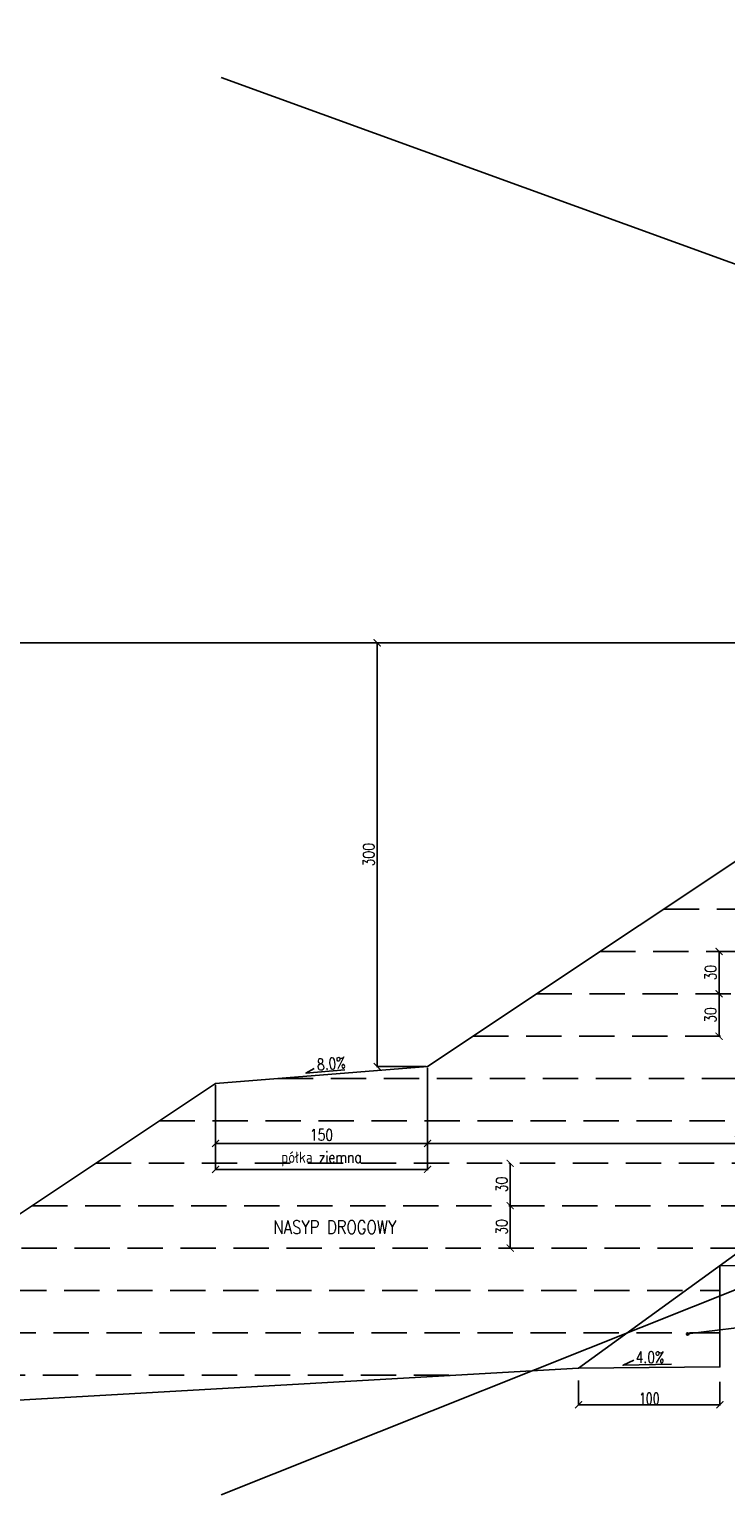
# Model space of a CAD drawing. Header units: metres. Extents: x 6562771 to 6588056, y 5578696 to 5586100.
# Tile 18 of 32: x 6570412 to 6570905, y 5584970 to 5586008. Entities that reach past the tile are written whole.
import ezdxf
from ezdxf.enums import TextEntityAlignment as Align

# ---------------------------------------------------------------- set-up
doc = ezdxf.new("R2010")
doc.units = ezdxf.units.M
doc.linetypes.add('HIDDEN', pattern=[0.375, 0.25, -0.125])
for name, color, linetype in [('0_50', 3, 'Continuous'), ('pkonstr-0_25', 1, 'Continuous'), ('pkonstr-0_50', 3, 'Continuous'), ('pkonstr-0_70', 4, 'Continuous'), ('pkonstr-istn', 14, 'Continuous'), ('pkonstr-opisy', 2, 'Continuous'), ('pkonstr-wymiary', 1, 'Continuous')]:
    doc.layers.add(name, color=color, linetype=linetype)
doc.styles.add('DIMTEXT', font='simplex.shx', dxfattribs={"width": 0.7})
doc.styles.add('Opisy', font='simplex.shx', dxfattribs={"width": 0.8})
doc.styles.add('wymiary', font='simplex.shx', dxfattribs={"width": 0.8})
doc.dimstyles.new('1000', dxfattribs={"dimtxt": 2, "dimasz": 1.5, "dimexe": 0.4, "dimexo": 1, "dimgap": 0.4, "dimtad": 1, "dimrnd": 0.01, "dimzin": 0, "dimdsep": 46, "dimtxsty": 'DIMTEXT', "dimblk": 'ARCHTICK', "dimcen": 0, "dimclrd": 256, "dimclre": 256, "dimclrt": 2, "dimadec": 5, "dimazin": 0, "dimtfac": 1, "dimtofl": 0, "dimtmove": 0, "dimatfit": 3, "dimfxl": 1, "dimtolj": 1, "dimtzin": 0, "dimlwd": -1, "dimlwe": -1, "dimarcsym": 0})
doc.dimstyles.new('ddd$0', dxfattribs={"dimtxt": 8, "dimasz": 5, "dimexe": 0.5, "dimexo": 1, "dimgap": 2, "dimtad": 1, "dimdec": 0, "dimzin": 0, "dimdsep": 46, "dimtxsty": 'wymiary', "dimblk": 'ARCHTICK', "dimcen": 0, "dimclrd": 256, "dimclre": 256, "dimclrt": 256, "dimadec": 0, "dimazin": 0, "dimtfac": 1, "dimtdec": 0, "dimtmove": 1, "dimatfit": 3, "dimldrblk": 'DOT', "dimfxl": 1, "dimtolj": 1, "dimtzin": 0, "dimlwd": -1, "dimlwe": -1, "dimarcsym": 0})

# ---------------------------------------------------------------- blocks, each defined once
blk = doc.blocks.new('_ArchTick')
at = {"color": 0, "linetype": 'ByBlock', "const_width": 0.15}
blk.add_lwpolyline([(-0.5, -0.5), (0.5, 0.5)], dxfattribs=at)
blk = doc.blocks.new('*D203')
at = {"layer": 'Defpoints', "color": 0, "transparency": 16777216}
for p in [(6570694.1, 5585273.3), (6570544.1, 5585261.3), (6570544.1, 5585218.9)]:
    blk.add_point(p, dxfattribs=at)
at = {"layer": 'pkonstr-wymiary', "transparency": 16777216}
for p, q in [((6570694.1, 5585272.3), (6570694.1, 5585218.4)), ((6570544.1, 5585260.3), (6570544.1, 5585218.4)), ((6570694.1, 5585218.9), (6570544.1, 5585218.9))]:
    blk.add_line(p, q, dxfattribs=at)
at = {"layer": 'pkonstr-wymiary', "transparency": 16777216, "xscale": 5, "yscale": 5, "zscale": 5, "rotation": 180}
blk.add_blockref('_ArchTick', (6570544.1, 5585218.9), dxfattribs=at)
at = {"layer": 'pkonstr-wymiary', "transparency": 16777216, "xscale": 5, "yscale": 5, "zscale": 5}
blk.add_blockref('_ArchTick', (6570694.1, 5585218.9), dxfattribs=at)
at = {"layer": 'pkonstr-wymiary', "transparency": 16777216, "insert": (6570619.1, 5585224.9), "char_height": 8, "attachment_point": 5, "style": 'wymiary'}
blk.add_mtext('\\A1;150', dxfattribs=at)
blk = doc.blocks.new('_Dot')
at = {"color": 0, "linetype": 'ByBlock', "lineweight": -2}
blk.add_line((-0.5, 0), (-1, 0), dxfattribs=at)
at = {"color": 0, "linetype": 'ByBlock', "const_width": 0.5}
blk.add_lwpolyline([(-0.25, 0, 1), (0.25, 0, 1)], format="xyb", close=True, dxfattribs=at)
blk = doc.blocks.new('*D204')
at = {"layer": 'Defpoints', "color": 0, "transparency": 16777216}
for p in [(6570658.5, 5585573.3), (6571144, 5585573.3), (6570694.1, 5585273.3)]:
    blk.add_point(p, dxfattribs=at)
at = {"layer": 'pkonstr-wymiary', "transparency": 16777216}
for p, q in [((6571143, 5585573.3), (6570658, 5585573.3)), ((6570658.5, 5585273.3), (6570658.5, 5585573.3)), ((6570693.1, 5585273.3), (6570658, 5585273.3))]:
    blk.add_line(p, q, dxfattribs=at)
at = {"layer": 'pkonstr-wymiary', "transparency": 16777216, "xscale": 5, "yscale": 5, "zscale": 5}
for p, rotation in [((6570658.5, 5585573.3), 90), ((6570658.5, 5585273.3), 270)]:
    blk.add_blockref('_ArchTick', p, dxfattribs=dict(at, rotation=rotation))
at = {"layer": 'pkonstr-wymiary', "transparency": 16777216, "insert": (6570652.5, 5585423.3), "char_height": 8, "attachment_point": 5, "rotation": 90, "style": 'wymiary'}
blk.add_mtext('\\A1;300', dxfattribs=at)
blk = doc.blocks.new('*D205')
at = {"layer": 'Defpoints', "color": 0, "transparency": 16777216}
for p in [(6571144, 5585573.3), (6570694.1, 5585273.3), (6571144, 5585218.9)]:
    blk.add_point(p, dxfattribs=at)
at = {"layer": 'pkonstr-wymiary', "transparency": 16777216}
for p, q in [((6571144, 5585572.3), (6571144, 5585218.4)), ((6570694.1, 5585272.3), (6570694.1, 5585218.4)), ((6570694.1, 5585218.9), (6571144, 5585218.9))]:
    blk.add_line(p, q, dxfattribs=at)
at = {"layer": 'pkonstr-wymiary', "transparency": 16777216, "xscale": 5, "yscale": 5, "zscale": 5, "rotation": 180}
blk.add_blockref('_ArchTick', (6570694.1, 5585218.9), dxfattribs=at)
at = {"layer": 'pkonstr-wymiary', "transparency": 16777216, "xscale": 5, "yscale": 5, "zscale": 5}
blk.add_blockref('_ArchTick', (6571144, 5585218.9), dxfattribs=at)
at = {"layer": 'pkonstr-wymiary', "transparency": 16777216, "insert": (6570919.1, 5585224.9), "char_height": 8, "attachment_point": 5, "style": 'wymiary'}
blk.add_mtext('\\A1;450', dxfattribs=at)
blk = doc.blocks.new('*D194')
at = {"layer": 'Defpoints', "color": 0, "transparency": 16777216}
for p in [(6570801, 5585052.1), (6570901, 5585051.1), (6570901, 5585033.9)]:
    blk.add_point(p, dxfattribs=at)
at = {"layer": 'pkonstr-wymiary', "transparency": 16777216}
for p, q in [((6570801, 5585051.1), (6570801, 5585033.4)), ((6570901, 5585050.1), (6570901, 5585033.4)), ((6570801, 5585033.9), (6570901, 5585033.9))]:
    blk.add_line(p, q, dxfattribs=at)
at = {"layer": 'pkonstr-wymiary', "transparency": 16777216, "xscale": 5, "yscale": 5, "zscale": 5, "rotation": 180}
blk.add_blockref('_ArchTick', (6570801, 5585033.9), dxfattribs=at)
at = {"layer": 'pkonstr-wymiary', "transparency": 16777216, "xscale": 5, "yscale": 5, "zscale": 5}
blk.add_blockref('_ArchTick', (6570901, 5585033.9), dxfattribs=at)
at = {"layer": 'pkonstr-wymiary', "color": 1, "transparency": 16777216, "insert": (6570851, 5585038.3), "char_height": 8, "attachment_point": 5, "style": 'DIMTEXT'}
blk.add_mtext('\\A1;100', dxfattribs=at)
blk = doc.blocks.new('*D196')
at = {"layer": 'Defpoints', "color": 0, "transparency": 16777216}
for p in [(6570752.6, 5585204.8), (6570752.6, 5585174.8), (6570752.6, 5585174.8)]:
    blk.add_point(p, dxfattribs=at)
at = {"layer": 'pkonstr-wymiary', "transparency": 16777216}
for p, q in [((6570751.6, 5585204.8), (6570752.1, 5585204.8)), ((6570752.6, 5585204.8), (6570752.6, 5585174.8)), ((6570751.6, 5585174.8), (6570752.1, 5585174.8))]:
    blk.add_line(p, q, dxfattribs=at)
at = {"layer": 'pkonstr-wymiary', "transparency": 16777216, "xscale": 5, "yscale": 5, "zscale": 5}
for p, rotation in [((6570752.6, 5585204.8), 90), ((6570752.6, 5585174.8), 270)]:
    blk.add_blockref('_ArchTick', p, dxfattribs=dict(at, rotation=rotation))
at = {"layer": 'pkonstr-wymiary', "transparency": 16777216, "insert": (6570746.6, 5585189.8), "char_height": 8, "attachment_point": 5, "rotation": 90, "style": 'wymiary'}
blk.add_mtext('\\A1;30', dxfattribs=at)
blk = doc.blocks.new('*D197')
at = {"layer": 'Defpoints', "color": 0, "transparency": 16777216}
for p in [(6570752.6, 5585174.8), (6570752.6, 5585144.8), (6570752.6, 5585144.8)]:
    blk.add_point(p, dxfattribs=at)
at = {"layer": 'pkonstr-wymiary', "transparency": 16777216}
for p, q in [((6570751.6, 5585174.8), (6570752.1, 5585174.8)), ((6570752.6, 5585174.8), (6570752.6, 5585144.8)), ((6570751.6, 5585144.8), (6570752.1, 5585144.8))]:
    blk.add_line(p, q, dxfattribs=at)
at = {"layer": 'pkonstr-wymiary', "transparency": 16777216, "xscale": 5, "yscale": 5, "zscale": 5}
for p, rotation in [((6570752.6, 5585174.8), 90), ((6570752.6, 5585144.8), 270)]:
    blk.add_blockref('_ArchTick', p, dxfattribs=dict(at, rotation=rotation))
at = {"layer": 'pkonstr-wymiary', "transparency": 16777216, "insert": (6570746.6, 5585159.8), "char_height": 8, "attachment_point": 5, "rotation": 90, "style": 'wymiary'}
blk.add_mtext('\\A1;30', dxfattribs=at)
blk = doc.blocks.new('*D198')
at = {"layer": 'Defpoints', "color": 0, "transparency": 16777216}
for p in [(6570900.4, 5585354.8), (6570900.4, 5585324.8), (6570900.4, 5585324.8)]:
    blk.add_point(p, dxfattribs=at)
at = {"layer": 'pkonstr-wymiary', "transparency": 16777216}
for p, q in [((6570899.4, 5585354.8), (6570899.9, 5585354.8)), ((6570900.4, 5585354.8), (6570900.4, 5585324.8)), ((6570899.4, 5585324.8), (6570899.9, 5585324.8))]:
    blk.add_line(p, q, dxfattribs=at)
at = {"layer": 'pkonstr-wymiary', "transparency": 16777216, "xscale": 5, "yscale": 5, "zscale": 5}
for p, rotation in [((6570900.4, 5585354.8), 90), ((6570900.4, 5585324.8), 270)]:
    blk.add_blockref('_ArchTick', p, dxfattribs=dict(at, rotation=rotation))
at = {"layer": 'pkonstr-wymiary', "transparency": 16777216, "insert": (6570894.4, 5585339.8), "char_height": 8, "attachment_point": 5, "rotation": 90, "style": 'wymiary'}
blk.add_mtext('\\A1;30', dxfattribs=at)
blk = doc.blocks.new('*D199')
at = {"layer": 'Defpoints', "color": 0, "transparency": 16777216}
for p in [(6570900.4, 5585324.8), (6570900.4, 5585294.8), (6570900.4, 5585294.8)]:
    blk.add_point(p, dxfattribs=at)
at = {"layer": 'pkonstr-wymiary', "transparency": 16777216}
for p, q in [((6570899.4, 5585324.8), (6570899.9, 5585324.8)), ((6570900.4, 5585324.8), (6570900.4, 5585294.8)), ((6570899.4, 5585294.8), (6570899.9, 5585294.8))]:
    blk.add_line(p, q, dxfattribs=at)
at = {"layer": 'pkonstr-wymiary', "transparency": 16777216, "xscale": 5, "yscale": 5, "zscale": 5}
for p, rotation in [((6570900.4, 5585324.8), 90), ((6570900.4, 5585294.8), 270)]:
    blk.add_blockref('_ArchTick', p, dxfattribs=dict(at, rotation=rotation))
at = {"layer": 'pkonstr-wymiary', "transparency": 16777216, "insert": (6570894.4, 5585309.8), "char_height": 8, "attachment_point": 5, "rotation": 90, "style": 'wymiary'}
blk.add_mtext('\\A1;30', dxfattribs=at)
blk = doc.blocks.new('*D202')
at = {"layer": 'Defpoints', "color": 0, "transparency": 16777216}
for p in [(6569981.7, 5585573.3), (6570851.6, 5585573.3), (6570189.4, 5585024.8)]:
    blk.add_point(p, dxfattribs=at)
at = {"layer": 'pkonstr-wymiary', "transparency": 16777216}
for p, q in [((6570850.6, 5585573.3), (6569981.2, 5585573.3)), ((6569981.7, 5585024.8), (6569981.7, 5585573.3)), ((6570188.4, 5585024.8), (6569981.2, 5585024.8))]:
    blk.add_line(p, q, dxfattribs=at)
at = {"layer": 'pkonstr-wymiary', "transparency": 16777216, "xscale": 5, "yscale": 5, "zscale": 5}
for p, rotation in [((6569981.7, 5585573.3), 90), ((6569981.7, 5585024.8), 270)]:
    blk.add_blockref('_ArchTick', p, dxfattribs=dict(at, rotation=rotation))
at = {"layer": 'pkonstr-wymiary', "transparency": 16777216, "insert": (6569975.7, 5585299.1), "char_height": 8, "attachment_point": 5, "rotation": 90, "style": 'wymiary'}
blk.add_mtext('\\A1;max 600', dxfattribs=at)
blk = doc.blocks.new('*D241')
at = {"layer": 'Defpoints', "color": 0, "transparency": 16777216}
for p in [(6570694.1, 5585255), (6570544.1, 5585243), (6570544.1, 5585200.5)]:
    blk.add_point(p, dxfattribs=at)
at = {"layer": 'pkonstr-wymiary', "transparency": 16777216}
for p, q in [((6570694.1, 5585254), (6570694.1, 5585200)), ((6570544.1, 5585242), (6570544.1, 5585200)), ((6570694.1, 5585200.5), (6570544.1, 5585200.5))]:
    blk.add_line(p, q, dxfattribs=at)
at = {"layer": 'pkonstr-wymiary', "transparency": 16777216, "xscale": 5, "yscale": 5, "zscale": 5, "rotation": 180}
blk.add_blockref('_ArchTick', (6570544.1, 5585200.5), dxfattribs=at)
at = {"layer": 'pkonstr-wymiary', "transparency": 16777216, "xscale": 5, "yscale": 5, "zscale": 5}
blk.add_blockref('_ArchTick', (6570694.1, 5585200.5), dxfattribs=at)
at = {"layer": 'pkonstr-wymiary', "transparency": 16777216, "insert": (6570619.1, 5585207.9), "char_height": 8, "attachment_point": 5, "style": 'wymiary'}
blk.add_mtext('\\A1;półka ziemna', dxfattribs=at)

msp = doc.modelspace()

# ---------------------------------------------------------------- linework, layer by layer
at = {"layer": '0_50', "color": 7, "linetype": 'HIDDEN', "ltscale": 100}
for points in [[(6570861.3, 5585384.8), (6571301, 5585384.8)], [(6570816.3, 5585354.8), (6571301, 5585354.8)], [(6570771.3, 5585324.8), (6571201, 5585324.8)], [(6570726.3, 5585294.8), (6571201, 5585294.8)], [(6570588.1, 5585264.8), (6571101, 5585264.8)], [(6570504.4, 5585234.8), (6571101, 5585234.8)], [(6570459.4, 5585204.8), (6571001, 5585204.8)], [(6570414.4, 5585174.8), (6571001, 5585174.8)], [(6570369.4, 5585144.8), (6571001, 5585144.8)], [(6570324.4, 5585114.8), (6570901, 5585114.8)], [(6570279.4, 5585084.8), (6570901, 5585084.8)], [(6570234.4, 5585054.8), (6570715.6, 5585054.8)]]:
    msp.add_lwpolyline(points, dxfattribs=at)
at = {"layer": 'pkonstr-0_25'}
for points in [[(6570613.9, 5585272), (6570608.1, 5585268.7), (6570635.5, 5585270.9)], [(6570866.8, 5585062.6), (6570832.5, 5585061.9), (6570840, 5585065.5)]]:
    msp.add_lwpolyline(points, dxfattribs=at)
at = {"layer": 'pkonstr-0_50', "flags": 128}
for points in [[(6570548.1, 5584970.2), (6573148.4, 5586007.6)], [(6570548.1, 5585973.4), (6573131.2, 5585035.3)]]:
    msp.add_lwpolyline(points, dxfattribs=at)
at = {"layer": 'pkonstr-0_50'}
for points in [[(6570189.4, 5585024.8), (6570544.1, 5585261.3), (6570694.1, 5585273.3), (6571144, 5585573.3)], [(6570801, 5585059.7), (6570801, 5585059.7), (6570901, 5585060.7), (6570901, 5585132.3), (6571001, 5585133.3), (6571001, 5585204.8), (6571001, 5585204.8), (6571001, 5585204.8), (6571001, 5585204.8), (6571001, 5585204.8), (6571101, 5585205.8), (6571101, 5585277.4), (6571201, 5585278.4), (6571201, 5585350), (6571301, 5585351), (6571301, 5585422.5), (6571401, 5585423.5), (6571401, 5585495.1), (6571501, 5585496.1), (6571504, 5585537.7)]]:
    msp.add_lwpolyline(points, dxfattribs=at)
at = {"layer": 'pkonstr-0_70', "color": 4}
msp.add_circle((6570878.1, 5585084), 0.869, dxfattribs=at)
at = {"layer": 'pkonstr-istn', "flags": 128}
msp.add_lwpolyline([(6573545.4, 5585164.3), (6573096.1, 5585172.4), (6572504.1, 5585567.1), (6572344.1, 5585576.7), (6571994.1, 5585583.7), (6571644.1, 5585576.7), (6571501, 5585567.7), (6570801, 5585059.7), (6569739.3, 5584999.2)], dxfattribs=at)
at = {"layer": 'pkonstr-wymiary'}
msp.add_lwpolyline([(6570878.1, 5585084), (6570986, 5585097.3), (6571057.5, 5585097.3)], dxfattribs=at)

# ---------------------------------------------------------------- texts
at = {"layer": 'pkonstr-opisy', "style": 'Opisy', "width": 0.8}
for s, rotation, p in [('8.0%%%', 5, (6570626.3, 5585271.4)), ('4.0%%%', 360, (6570851.5, 5585063.5))]:
    msp.add_text(s, height=8, rotation=rotation, dxfattribs=at).set_placement(p, align=Align.CENTER)
at = {"layer": 'pkonstr-opisy', "color": 4, "lineweight": 30, "insert": (6570585.1, 5585159.6), "char_height": 9.6, "attachment_point": 4, "style": 'Opisy'}
msp.add_mtext('NASYP DROGOWY', dxfattribs=at)

# ---------------------------------------------------------------- dimensions: what is measured, and where the dimension line sits
at = {"layer": 'pkonstr-wymiary'}
dim = msp.add_linear_dim(base=(6569981.7, 5585573.3), p1=(6570189.4, 5585024.8), p2=(6570851.6, 5585573.3), angle=90, text='max 600', dimstyle='ddd$0', dxfattribs=at)
dim.commit()
dim.dimension.update_dxf_attribs({"geometry": '*D202', "text_midpoint": (6569975.7, 5585299.1)})
for base, p1, p2, picture, middle in [((6570658.5, 5585573.3), (6570694.1, 5585273.3), (6571144, 5585573.3), '*D204', (6570652.5, 5585423.3)), ((6570900.4, 5585324.8), (6570900.4, 5585354.8), (6570900.4, 5585324.8), '*D198', (6570894.4, 5585339.8)), ((6570900.4, 5585294.8), (6570900.4, 5585324.8), (6570900.4, 5585294.8), '*D199', (6570894.4, 5585309.8)), ((6570752.6, 5585174.8), (6570752.6, 5585204.8), (6570752.6, 5585174.8), '*D196', (6570746.6, 5585189.8)), ((6570752.6, 5585144.8), (6570752.6, 5585174.8), (6570752.6, 5585144.8), '*D197', (6570746.6, 5585159.8))]:
    dim = msp.add_linear_dim(base=base, p1=p1, p2=p2, angle=90, dimstyle='ddd$0', dxfattribs=at)
    dim.commit()
    dim.dimension.update_dxf_attribs({"geometry": picture, "text_midpoint": middle})
for base, p2, picture, middle in [((6571144, 5585218.9), (6571144, 5585573.3), '*D205', (6570919.1, 5585224.9)), ((6570544.1, 5585218.9), (6570544.1, 5585261.3), '*D203', (6570619.1, 5585224.9))]:
    dim = msp.add_linear_dim(base=base, p1=(6570694.1, 5585273.3), p2=p2, dimstyle='ddd$0', dxfattribs=at)
    dim.commit()
    dim.dimension.update_dxf_attribs({"geometry": picture, "text_midpoint": middle})
dim = msp.add_linear_dim(base=(6570544.1, 5585200.5), p1=(6570694.1, 5585255), p2=(6570544.1, 5585243), text='półka ziemna', dimstyle='ddd$0', dxfattribs=at)
dim.commit()
dim.dimension.update_dxf_attribs({"geometry": '*D241', "text_midpoint": (6570619.1, 5585207.9)})
dim = msp.add_linear_dim(base=(6570901, 5585033.9), p1=(6570801, 5585052.1), p2=(6570901, 5585051.1), dimstyle='1000', override={"dimtxt": 8, "dimasz": 5, "dimexe": 0.5, "dimdec": 0, "dimclrt": 1}, dxfattribs=at)
dim.commit()
dim.dimension.update_dxf_attribs({"geometry": '*D194', "text_midpoint": (6570851, 5585038.3)})

doc.saveas('drawing.dxf')
